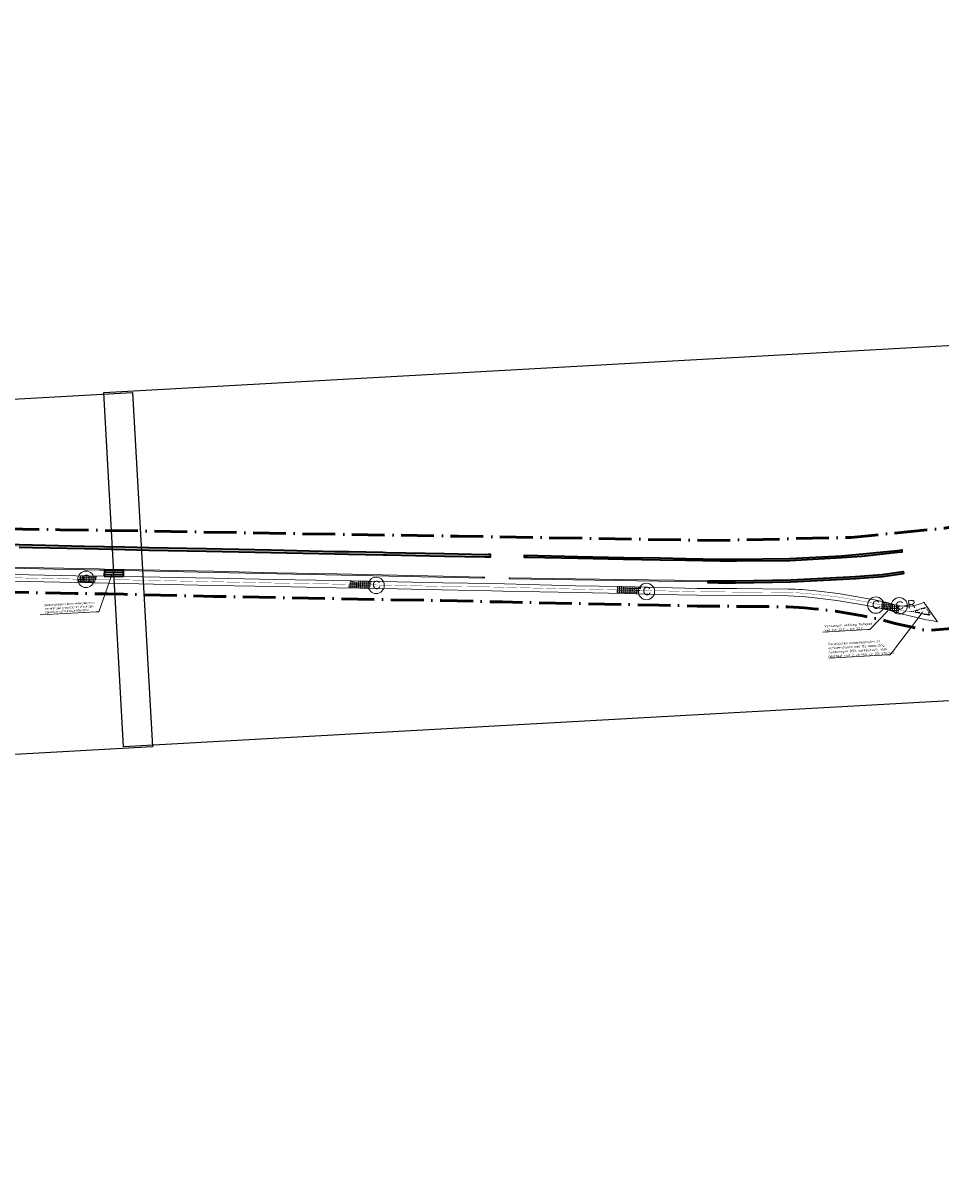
# Model space of a CAD drawing. Header units: metres. Extents: x 125342 to 129425, y 451189 to 457051.
# Tile 54 of 68: x 128045 to 128382, y 451665 to 452090. Entities that reach past the tile are written whole.
import ezdxf
from ezdxf import colors
from ezdxf.entities.mleader import LeaderData, LeaderLine
from ezdxf.math import Vec2, Vec3

# ---------------------------------------------------------------- set-up
doc = ezdxf.new("R2010")
doc.units = ezdxf.units.M
doc.linetypes.add('VW-30-270_STREEP', pattern=[3, 0.3, -2.7])
doc.linetypes.add('XX-PROJECTGRENS', pattern=[18, 12, -3, 0, -3])
doc.layers.get('Defpoints').update_dxf_attribs({"color": 30})
for name, color, linetype, lineweight in [('N-WE-KG-GRENS_PROJECT_NIEUW-G', 7, 'XX-PROJECTGRENS', 50), ('N-WE-VH-VERHARDING_ASFALT_FIETS_ROOD-O', 10, 'Continuous', 18), ('N-WE-VH-VERHARDING_ASFALT_FIETS_ZWART-O', 10, 'Continuous', 18), ('N-WE-VH-VERHARDING_GRASBETONSTEEN-A-1000-40CM', 32, 'Continuous', 18), ('N-WE-VH-VERHARDING_GRASBETONSTEEN-A-1000-80CM', 72, 'Continuous', 18), ('N-WE-VH-VERHARDING_GRASBETONSTEEN-G', 70, 'Continuous', 35), ('N-WE-VH-VERHARDING_TEGEL-O', 252, 'Continuous', 18), ('N-WE-VW-AANPIJLING-G', 7, 'Continuous', 18), ('N-WE-VW-MARKERING_LANGS_STREEP_30270_010-G', 7, 'VW-30-270_STREEP', 13), ('N-WE-VW-MARKERING_LANGS_STREEP_DOORGETROKKEN_010-G', 7, 'Continuous', 13), ('X-XX-AL-T18', 7, 'Continuous', 18)]:
    doc.layers.add(name, color=color, linetype=linetype, lineweight=lineweight)
doc.styles.add('NLCS-ISO-M500-T18', font='NLCS-ISO.ttf', dxfattribs={"height": 0.9})
doc.styles.get("Standard").update_dxf_attribs({"font": 'arial.ttf'})
pattern_1 = [(90, (0, 0), (-1, 6e-17), []), (90, (0.25, 0), (-1, 6e-17), []), (0, (0, 0), (0, 1), [-0.25, 0.25]), (0, (0, 0.25), (0, 1), [-0.25, 0.25]), (0, (0, 0.5), (0, 1), [0.25, -0.25]), (0, (0, 0.75), (0, 1), [0.25, -0.25]), (90, (0.5, 0), (-1, 6e-17), [0.25, -0.25]), (90, (0.75, 0), (-1, 6e-17), [0.25, -0.25])]
pattern_2 = [(359.29960862, (0, 0), (0.008538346, 0.6984478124), [0.508, -0.1905]), (89.29960862, (0, 0), (-0.6984478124, 0.008538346), [0.508, -0.1905])]
pattern_3 = [(0, (0, 0), (0, 0.6985), [0.508, -0.1905]), (90, (0, 0), (-0.6985, 4e-17), [0.508, -0.1905])]

# ---------------------------------------------------------------- blocks, each defined once
blk = doc.blocks.new('symbool met letter')
at = {"layer": 'N-WE-VH-VERHARDING_TEGEL-O'}
blk.add_circle((0, -0.01), 3, dxfattribs=at)
blk.add_attdef('LETTER', (-1.39, -1.38), '', height=3)

msp = doc.modelspace()

# ---------------------------------------------------------------- hatches: boundary and pattern name
at = {"layer": 'N-WE-VH-VERHARDING_ASFALT_FIETS_ROOD-O'}
h = msp.add_hatch(dxfattribs=at)
h.set_pattern_fill('ANGLE', color=256, scale=0.1)
h.set_pattern_definition(pattern_3)
edge = h.paths.add_edge_path()
edge.add_line((128376.386, 451875.494), (128376.475, 451875.294))
edge.add_line((128376.475, 451875.294), (128377.826, 451873.314))
edge.add_arc((128377.413, 451873.032), 0.5, -102.85741, 34.29848, ccw=False)
edge.add_line((128377.302, 451872.544), (128374.006, 451873.297))
edge.add_arc((128373.627, 451873.944), 0.75, 228.59038, 300.33063, ccw=False)
edge.add_line((128373.131, 451873.382), (128373.064, 451873.382))
edge.add_line((128373.064, 451873.382), (128373.064, 451873.448))
edge.add_arc((128373.627, 451873.944), 0.75, 213.95456, 221.40962, ccw=False)
edge.add_line((128373.005, 451873.525), (128372.107, 451873.73))
edge.add_line((128372.107, 451873.73), (128369.744, 451874.082))
edge.add_arc((128370.48, 451879.027), 5, 261.53376, 288.109)
edge.add_line((128372.034, 451874.275), (128375.876, 451875.532))
edge.add_arc((128376.032, 451875.056), 0.5, 34.29848, 108.109, ccw=False)
edge.add_line((128376.445, 451875.338), (128376.475, 451875.294))
edge.add_line((128376.475, 451875.294), (128376.386, 451875.494))
edge = h.paths.add_edge_path(flags=16)
edge.add_line((128372.52, 451874.047), (128376.244, 451875.195))
edge.add_line((128376.244, 451875.195), (128377.29, 451873.656))
edge.add_arc((128376.715, 451873.528), 0.589, -0.78533, 12.54011, ccw=False)
edge.add_arc((128376.988, 451873.528), 0.316, 337.95701, 358.63012, ccw=False)
edge.add_arc((128376.694, 451873.654), 0.636, 321.97486, 337.36697, ccw=False)
edge.add_arc((128376.635, 451873.696), 0.708, 307.29583, 322.26513, ccw=False)
edge.add_arc((128376.912, 451873.327), 0.247, 279.31475, 307.944, ccw=False)
edge.add_arc((128376.864, 451873.607), 0.531, 257.14655, 279.51677, ccw=False)
edge.add_line((128376.746, 451873.089), (128372.611, 451873.906))
edge.add_arc((128372.713, 451874.06), 0.185, 216.10932, 236.38141, ccw=False)
edge.add_arc((128372.828, 451874.13), 0.319, 195.09064, 214.15649, ccw=False)
h.paths.add_polyline_path([(128372.914, 451873.447), (128374.34, 451873.447), (128374.34, 451874.572), (128372.914, 451874.572)], flags=16)
h.paths.add_polyline_path([(128372.914, 451873.382), (128374.34, 451873.382), (128374.34, 451874.507), (128372.914, 451874.507)], flags=16)
at = {"layer": 'N-WE-VH-VERHARDING_ASFALT_FIETS_ZWART-O'}
h = msp.add_hatch(dxfattribs=at)
h.set_pattern_fill('ANGLE', scale=0.1, angle=-0.70039)
h.set_pattern_definition(pattern_2)
h.paths.add_polyline_path([(128072.043, 451885.7, -0.0012742), (128065.702, 451885.811), (128065.192, 451884.557), (128071.579, 451884.457)])
h = msp.add_hatch(dxfattribs=at)
h.set_pattern_fill('ANGLE', scale=0.1, angle=-0.70039)
h.set_pattern_definition(pattern_2)
h.paths.add_polyline_path([(128072.514, 451886.96), (128066.212, 451887.065), (128065.702, 451885.811, 0.0012742), (128072.043, 451885.7)])
h = msp.add_hatch(dxfattribs=at)
h.set_pattern_fill('ANGLE', scale=0.1, angle=-0.70039)
h.set_pattern_definition(pattern_2)
h.paths.add_polyline_path([(128173.153, 451885.031), (128168.248, 451885.138, -0.4929467), (128166.662, 451885.172), (128165.283, 451885.203), (128164.85, 451883.9), (128172.723, 451883.729)])
h.paths.add_polyline_path([(128172.723, 451883.729), (128164.85, 451883.9), (128164.407, 451882.567), (128172.291, 451882.418)])
h = msp.add_hatch(dxfattribs=at)
h.set_pattern_fill('ANGLE', scale=0.1, angle=-0.70039)
h.set_pattern_definition(pattern_2)
h.paths.add_polyline_path([(128271.925, 451882.914), (128265.213, 451883.067), (128263.299, 451883.106), (128262.985, 451881.883, -0.000447), (128271.458, 451881.707)])
h.paths.add_polyline_path([(128271.458, 451881.707, 0.000447), (128262.985, 451881.883), (128262.657, 451880.607), (128265.702, 451880.545), (128270.961, 451880.424)])
at = {"layer": 'N-WE-VH-VERHARDING_GRASBETONSTEEN-A-1000-40CM', "true_color": 0xcd6928}
h = msp.add_hatch(dxfattribs=at)
h.set_pattern_fill('AVH-GRASBETONSTEEN_01-SO', color=32, scale=0.5, pattern_type=2)
h.set_pattern_definition(pattern_1)
h.paths.add_polyline_path([(128073.302, 451889.161), (128045.662, 451889.69), (128014.467, 451890.286), (127979.47, 451890.955), (127946.537, 451891.585), (127940.81, 451891.694), (127940.8, 451892.11), (127946.597, 451892.126), (127979.521, 451891.44), (128014.576, 451890.698), (128045.668, 451890.048), (128067.352, 451889.666), (128073.309, 451889.561), (128075.103, 451889.527), (128075.096, 451889.278), (128075.094, 451889.127)])
h = msp.add_hatch(dxfattribs=at)
h.set_pattern_fill('AVH-GRASBETONSTEEN_01-SO', color=32, scale=0.5, pattern_type=2)
h.set_pattern_definition(pattern_1)
h.paths.add_polyline_path([(128115.133, 451888.28), (128082.397, 451888.985), (128082.026, 451888.991), (128082.033, 451889.393), (128082.405, 451889.385), (128115.223, 451888.708), (128138.149, 451888.179), (128160.299, 451887.704), (128177.022, 451887.39), (128199.329, 451886.885), (128213.775, 451886.585), (128214.404, 451886.541), (128214.414, 451886.235), (128214.412, 451886.141)])
h = msp.add_hatch(dxfattribs=at)
h.set_pattern_fill('AVH-GRASBETONSTEEN_01-SO', color=32, scale=0.5, pattern_type=2)
h.set_pattern_definition(pattern_1)
h.paths.add_polyline_path([(128284.11, 451884.993), (128278.175, 451885.084), (128223.475, 451885.925), (128223.481, 451886.244), (128223.693, 451886.319), (128247.941, 451885.942), (128265.362, 451885.65), (128284.116, 451885.393), (128287.324, 451885.351), (128296.398, 451885.198), (128296.394, 451884.815)])
at = {"layer": 'N-WE-VH-VERHARDING_GRASBETONSTEEN-A-1000-80CM'}
h = msp.add_hatch(dxfattribs=at)
h.set_pattern_fill('AVH-GRASBETONSTEEN_01-SO', color=256, scale=0.5, pattern_type=2)
h.set_pattern_definition(pattern_1)
edge = h.paths.add_edge_path()
edge.add_line((128178.506, 451895.505), (128177.186, 451895.532))
edge.add_line((128177.186, 451895.532), (128164.656, 451895.783))
edge.add_line((128164.656, 451895.783), (128159.647, 451895.884))
edge.add_line((128159.647, 451895.884), (128136.192, 451896.382))
edge.add_line((128136.192, 451896.382), (128112.516, 451896.87))
edge.add_line((128112.516, 451896.87), (128091.417, 451897.28))
edge.add_line((128091.417, 451897.28), (128082.587, 451897.478))
edge.add_line((128082.587, 451897.478), (128067.849, 451897.809))
edge.add_line((128067.849, 451897.809), (128048.805, 451898.259))
edge.add_line((128048.805, 451898.259), (128043.87, 451898.334))
edge.add_line((128043.87, 451898.334), (128018.782, 451898.782))
edge.add_line((128018.782, 451898.782), (127996.543, 451899.232))
edge.add_line((127996.543, 451899.232), (127979.808, 451899.582))
edge.add_line((127979.808, 451899.582), (127943.988, 451900.303))
edge.add_line((127943.988, 451900.303), (127916.411, 451900.883))
edge.add_line((127916.411, 451900.883), (127914.302, 451901.168))
edge.add_line((127914.302, 451901.168), (127890.819, 451901.575))
edge.add_line((127890.819, 451901.575), (127890.791, 451900.775))
edge.add_line((127890.791, 451900.775), (127914.241, 451900.369))
edge.add_line((127914.241, 451900.369), (127916.349, 451900.084))
edge.add_line((127916.349, 451900.084), (127943.972, 451899.503))
edge.add_line((127943.972, 451899.503), (127979.792, 451898.782))
edge.add_line((127979.792, 451898.782), (127996.527, 451898.432))
edge.add_line((127996.527, 451898.432), (128018.767, 451897.982))
edge.add_line((128018.767, 451897.982), (128043.857, 451897.534))
edge.add_line((128043.857, 451897.534), (128048.789, 451897.459))
edge.add_line((128048.789, 451897.459), (128067.831, 451897.009))
edge.add_line((128067.831, 451897.009), (128082.569, 451896.678))
edge.add_line((128082.569, 451896.678), (128091.4, 451896.48))
edge.add_line((128091.4, 451896.48), (128112.5, 451896.07))
edge.add_line((128112.5, 451896.07), (128136.175, 451895.582))
edge.add_line((128136.175, 451895.582), (128159.63, 451895.084))
edge.add_line((128159.63, 451895.084), (128164.64, 451894.983))
edge.add_line((128164.64, 451894.983), (128177.17, 451894.732))
edge.add_line((128177.17, 451894.732), (128178.49, 451894.705))
edge.add_line((128178.49, 451894.705), (128199.816, 451894.295))
edge.add_line((128199.816, 451894.295), (128214.641, 451893.981))
edge.add_line((128214.641, 451893.981), (128215.808, 451894.021))
edge.add_line((128215.808, 451894.021), (128216.677, 451894.003))
edge.add_line((128216.677, 451894.003), (128216.693, 451894.803))
edge.add_line((128216.693, 451894.803), (128215.803, 451894.821))
edge.add_line((128215.803, 451894.821), (128214.636, 451894.781))
edge.add_line((128214.636, 451894.781), (128199.832, 451895.095))
edge.add_line((128199.832, 451895.095), (128178.505, 451895.505))
h = msp.add_hatch(dxfattribs=at)
h.set_pattern_fill('AVH-GRASBETONSTEEN_01-SO', color=256, scale=0.5, pattern_type=2)
h.set_pattern_definition(pattern_1)
h.paths.add_polyline_path([(128365.934, 451895.541), (128352.797, 451894.144), (128345.499, 451893.59), (128326.34, 451892.582), (128306.809, 451892.365), (128300.685, 451892.375), (128288.289, 451892.623), (128278.794, 451892.78), (128265.459, 451892.993), (128248.662, 451893.34), (128230.453, 451893.717), (128229.059, 451893.746), (128229.075, 451894.546), (128248.679, 451894.14), (128265.474, 451893.793), (128278.807, 451893.58), (128288.304, 451893.423), (128300.694, 451893.175), (128306.805, 451893.165), (128326.315, 451893.382), (128345.44, 451894.388), (128365.844, 451896.336), (128367.411, 451896.542), (128367.497, 451895.746)])
h = msp.add_hatch(dxfattribs=at)
h.set_pattern_fill('AVH-GRASBETONSTEEN_01-SO', color=256, scale=0.5, pattern_type=2)
h.set_pattern_definition(pattern_1)
h.paths.add_polyline_path([(128368.067, 451887.787), (128360.361, 451886.704), (128350.486, 451885.984), (128345.97, 451885.713), (128326.734, 451884.769), (128306.487, 451884.389), (128300.165, 451884.358), (128296.39, 451884.413), (128296.394, 451884.815), (128296.398, 451885.198), (128300.169, 451885.158), (128306.478, 451885.189), (128326.707, 451885.569), (128345.926, 451886.512), (128350.433, 451886.782), (128360.276, 451887.5), (128367.955, 451888.579)])

# ---------------------------------------------------------------- linework, layer by layer
at = {"layer": 'Defpoints', "flags": 128}
for points in [[(128074.874, 451954.163), (128551.133, 451980.706), (128558.367, 451850.902), (128082.108, 451824.359)], [(128074.874, 451954.163), (128551.133, 451980.706), (128558.367, 451850.902), (128082.108, 451824.359)], [(127609.199, 451927.704), (128085.458, 451954.247), (128092.693, 451824.443), (127616.433, 451797.9)], [(127609.199, 451927.704), (128085.458, 451954.247), (128092.693, 451824.443), (127616.433, 451797.9)]]:
    msp.add_lwpolyline(points, close=True, dxfattribs=at)
at = {"layer": 'N-WE-VH-VERHARDING_ASFALT_FIETS_ZWART-O', "flags": 128}
msp.add_lwpolyline([(128035.668, 451885.154), (128064.523, 451884.568), (128076.35, 451884.382), (128082.264, 451884.263), (128115.018, 451883.512), (128137.982, 451883.074), (128160.21, 451882.646), (128176.92, 451882.33), (128198.661, 451881.953), (128210.581, 451881.718), (128217.182, 451881.544), (128221.113, 451881.458), (128248.329, 451880.901), (128265.702, 451880.545), (128278.603, 451880.249), (128292.424, 451879.967), (128306.977, 451879.835), (128325.92, 451879.689), (128332.096, 451879.294), (128335.502, 451878.976), (128343.638, 451878.051), (128353.931, 451876.264), (128360.427, 451874.979), (128363.027, 451874.293), (128363.678, 451876.757), (128361.456, 451877.406), (128356.932, 451878.312), (128354.564, 451878.767), (128345.595, 451880.338), (128344.074, 451880.569), (128335.857, 451881.544, 0.0197708), (128325.879, 451882.202), (128307.014, 451882.343), (128292.356, 451882.448), (128265.213, 451883.067), (128247.854, 451883.422), (128217.357, 451884.202), (128199.189, 451884.416), (128176.973, 451884.947), (128160.052, 451885.317), (128137.575, 451885.704), (128115.063, 451886.168), (128082.335, 451886.819), (128075.472, 451886.911), (128064.613, 451887.092), (128035.731, 451887.686)], format="xyb", dxfattribs=at)
at = {"layer": 'N-WE-VH-VERHARDING_GRASBETONSTEEN-A-1000-40CM', "color": 32, "true_color": 0xcd6928, "flags": 128}
for points in [[(128115.133, 451888.28), (128082.397, 451888.985), (128082.026, 451888.991), (128082.033, 451889.393), (128082.405, 451889.385), (128115.223, 451888.708), (128138.149, 451888.179), (128160.299, 451887.704), (128177.022, 451887.39), (128199.329, 451886.885), (128213.775, 451886.585), (128214.404, 451886.541), (128214.414, 451886.235), (128214.412, 451886.141)], [(128284.11, 451884.993), (128278.175, 451885.084), (128223.475, 451885.925), (128223.481, 451886.244), (128223.693, 451886.319), (128247.941, 451885.942), (128265.362, 451885.65), (128284.116, 451885.393), (128287.324, 451885.351), (128296.398, 451885.198), (128296.394, 451884.815)]]:
    msp.add_lwpolyline(points, close=True, dxfattribs=at)
at = {"layer": 'N-WE-VH-VERHARDING_GRASBETONSTEEN-G', "flags": 128}
for points in [[(128178.506, 451895.505), (128177.186, 451895.532), (128164.656, 451895.783), (128159.647, 451895.884), (128136.192, 451896.382), (128112.516, 451896.87), (128091.417, 451897.28), (128082.587, 451897.478), (128067.849, 451897.809), (128048.805, 451898.259), (128043.87, 451898.334), (128018.782, 451898.782), (127996.543, 451899.232), (127979.808, 451899.582), (127943.988, 451900.303), (127916.411, 451900.883), (127914.302, 451901.168), (127890.819, 451901.575)], [(128043.857, 451897.534), (128048.789, 451897.459), (128067.831, 451897.009), (128082.569, 451896.678), (128091.4, 451896.48), (128112.5, 451896.07), (128136.175, 451895.582), (128159.63, 451895.084), (128164.64, 451894.983), (128177.17, 451894.732), (128178.49, 451894.705), (128199.816, 451894.295), (128214.641, 451893.981), (128215.808, 451894.021), (128216.677, 451894.003), (128216.693, 451894.803), (128215.803, 451894.821), (128214.636, 451894.781), (128199.832, 451895.095), (128178.505, 451895.505)], [(128082.029, 451889.169), (128081.992, 451886.824)]]:
    msp.add_lwpolyline(points, dxfattribs=at)
for points in [[(128365.934, 451895.541), (128352.797, 451894.144), (128345.499, 451893.59), (128326.34, 451892.582), (128306.809, 451892.365), (128300.685, 451892.375), (128288.289, 451892.623), (128278.794, 451892.78), (128265.459, 451892.993), (128248.662, 451893.34), (128230.453, 451893.717), (128229.059, 451893.746), (128229.075, 451894.546), (128248.679, 451894.14), (128265.474, 451893.793), (128278.807, 451893.58), (128288.304, 451893.423), (128300.694, 451893.175), (128306.805, 451893.165), (128326.315, 451893.382), (128345.44, 451894.388), (128365.858, 451896.337), (128367.411, 451896.542), (128367.497, 451895.746)], [(128368.067, 451887.787), (128360.361, 451886.704), (128350.486, 451885.984), (128345.97, 451885.713), (128326.734, 451884.769), (128306.487, 451884.389), (128300.165, 451884.358), (128296.39, 451884.413), (128296.394, 451884.815), (128296.398, 451885.198), (128300.169, 451885.158), (128306.478, 451885.189), (128326.707, 451885.569), (128345.926, 451886.512), (128350.433, 451886.782), (128360.276, 451887.5), (128367.955, 451888.579)]]:
    msp.add_lwpolyline(points, close=True, dxfattribs=at)
at = {"layer": 'N-WE-VW-AANPIJLING-G'}
msp.add_lwpolyline([(128216.693, 451894.803), (128216.677, 451894.003)], dxfattribs=at)
at = {"layer": 'N-WE-VW-MARKERING_LANGS_STREEP_30270_010-G', "const_width": 0.1, "flags": 128}
msp.add_lwpolyline([(128363.315, 451875.537, 0.0141003), (128357.897, 451876.816), (128354.957, 451877.387), (128346.085, 451878.955), (128344.564, 451879.199, 0.0065313), (128334.806, 451880.342, 0.009379), (128328.605, 451880.844), (128326.315, 451880.926, -0.0014084), (128290.491, 451881.254, 0.0022507), (128247.829, 451882.162), (128217.332, 451882.942), (128199.164, 451883.156), (128160.027, 451884.004), (128137.55, 451884.391), (128080.158, 451885.604, -0.0031274), (128064.593, 451885.834, 0.0010763), (127995.716, 451887.204), (127961.276, 451887.778, 0.0024347), (127938.304, 451887.925, 0.0072832), (127925.779, 451887.391), (127916.721, 451887.223, -0.00897), (127901.59, 451887.293, -0.0118558), (127892.584, 451887.598), (127878.003, 451888.899)], format="xyb", dxfattribs=at)
at = {"layer": 'N-WE-VW-MARKERING_LANGS_STREEP_30270_010-G', "flags": 128}
msp.add_lwpolyline([(128366.444, 451874.573, 0.1, 0.1, 0), (128369.663, 451874.094, 0, 0, 0)], format="xyseb", dxfattribs=at)
at = {"layer": 'N-WE-VW-MARKERING_LANGS_STREEP_DOORGETROKKEN_010-G', "const_width": 0.1, "flags": 128}
msp.add_lwpolyline([(128372.107, 451873.73), (128369.744, 451874.082, 0.1164789), (128372.034, 451874.275), (128375.876, 451875.532, -0.3336762), (128376.445, 451875.338), (128377.826, 451873.314, -0.6818717), (128377.302, 451872.544), (128372.107, 451873.73)], format="xyb", close=True, dxfattribs=at)

# ---------------------------------------------------------------- block references
at = {"layer": 'N-WE-VH-VERHARDING_TEGEL-O', "color": 7, "rotation": 6.384838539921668}
for p in [(128068.339, 451885.761), (128174.727, 451883.533), (128273.827, 451881.298), (128357.898, 451876.304)]:
    msp.add_blockref('symbool met letter', p, dxfattribs=at).add_auto_attribs({'LETTER': 'C'})

# ---------------------------------------------------------------- next in the draw order: leaders
at = {"layer": 'X-XX-AL-T18'}
ml = msp.add_multileader_mtext('Standard', dxfattribs=at)
ml.set_content('{\\fSegoe UI|b0|i0|c0|p34;\\H0.875x;\\C256;Stelconplaten in berm verwijderen en aanbrengen groenstenen cf principe oplossing normalisatie A56-0059}', color=7, style='NLCS-ISO-M500-T18')
ml.set_leader_properties(color=256, lineweight=-1)
ml.build(insert=Vec2(0, 0))
ml.multileader.update_dxf_attribs({"text_left_attachment_type": 5, "text_right_attachment_type": 5, "dogleg_length": 0.9, "arrow_head_size": 0.9})
ctx = ml.context
ctx.base_point, ctx.char_height, ctx.arrow_head_size, ctx.landing_gap_size, ctx.plane_origin, ctx.plane_x_axis, ctx.plane_y_axis = Vec3(128052.899, 451872.758), 0.9, 0.9, 0.45, Vec3(128159.325, 451868.646), Vec3(0.9984506, 0.055646), Vec3(-0.055646, 0.9984506)
ctx.left_attachment, ctx.right_attachment = 5, 5
notes = []
notes.append((ctx, [(1, (1, 1, 0), (128073.005, 451873.879), (-0.9984506, -0.055646), 0.9, [(0, [(128078.127, 451888.289)], 0, [])])]))
ctx.mtext.insert, ctx.mtext.text_direction, ctx.mtext.rotation, ctx.mtext.width, ctx.mtext.flow_direction = Vec3(128053.132, 451876.676), Vec3(0.9984506, 0.055646), 0.0556747, 19.92503, 5
ctx.mtext.has_bg_fill, ctx.mtext.bg_color, ctx.mtext.bg_scale_factor, ctx.mtext.bg_transparency, ctx.mtext.use_window_bg_color = 1, -1027028792, 1.5, 0, 1
ml = msp.add_multileader_mtext('Standard', dxfattribs=at)
ml.set_content('Vervangen deklaag fietspad^Jvan km 22.2 - km 22.7', color=7, style='NLCS-ISO-M500-T18')
ml.set_leader_properties(color=256, lineweight=-1)
ml.build(insert=Vec2(0, 0))
ml.multileader.update_dxf_attribs({"text_left_attachment_type": 5, "text_right_attachment_type": 5, "dogleg_length": 0.9, "arrow_head_size": 0.9})
ctx = ml.context
ctx.base_point, ctx.char_height, ctx.arrow_head_size, ctx.landing_gap_size, ctx.plane_origin, ctx.plane_x_axis, ctx.plane_y_axis = Vec3(128338.689, 451866.447), 0.9, 0.9, 0.45, Vec3(128261.201, 451863.27), Vec3(0.9984506, 0.055646), Vec3(-0.055646, 0.9984506)
ctx.left_attachment, ctx.right_attachment = 5, 5
notes.append((ctx, [(1, (1, 1, 0), (128355.762, 451867.399), (-0.9984506, -0.055646), 0.9, [(0, [(128362.778, 451874.734)], 0, [])])]))
ctx.mtext.insert, ctx.mtext.text_direction, ctx.mtext.rotation, ctx.mtext.flow_direction = Vec3(128338.995, 451869.048), Vec3(0.9984506, 0.055646), 0.0556747, 5
ctx.mtext.has_bg_fill, ctx.mtext.bg_color, ctx.mtext.bg_scale_factor, ctx.mtext.bg_transparency, ctx.mtext.use_window_bg_color = 1, -1027028792, 1.5, 0, 1
for ctx, leaders in notes:
    for number, flags, end, landing, length, lines in leaders:
        leader = LeaderData()
        leader.index, (leader.has_last_leader_line, leader.has_dogleg_vector, leader.attachment_direction) = number, flags
        leader.last_leader_point, leader.dogleg_vector, leader.dogleg_length = Vec3(end), Vec3(landing), length
        for number, points, colour, breaks in lines:
            line = LeaderLine()
            line.index, line.vertices, line.color, line.breaks = number, Vec3.list(points), colors.encode_raw_color(colour), breaks
            leader.lines.append(line)
        ctx.leaders.append(leader)

# ---------------------------------------------------------------- next in the draw order: linework, layer by layer
at = {"layer": 'N-WE-VH-VERHARDING_GRASBETONSTEEN-A-1000-40CM', "color": 32, "true_color": 0xcd6928, "flags": 128}
msp.add_lwpolyline([(128073.302, 451889.161), (128045.662, 451889.69), (128014.467, 451890.286), (127979.47, 451890.955), (127946.537, 451891.585), (127940.81, 451891.694), (127940.8, 451892.11), (127946.597, 451892.126), (127979.521, 451891.44), (128014.576, 451890.698), (128045.668, 451890.048), (128067.352, 451889.666), (128073.309, 451889.561), (128075.103, 451889.527), (128075.096, 451889.278), (128075.094, 451889.127)], close=True, dxfattribs=at)
at = {"layer": 'N-WE-VH-VERHARDING_GRASBETONSTEEN-G', "flags": 128}
for points in [[(128075.096, 451889.278), (128075.059, 451886.918)], [(128075.096, 451889.278), (128082.029, 451889.169)], [(128075.059, 451886.918), (128081.992, 451886.826)], [(128075.071, 451887.679), (128082.004, 451887.569)], [(128075.084, 451888.479), (128082.016, 451888.369)]]:
    msp.add_lwpolyline(points, dxfattribs=at)

# ---------------------------------------------------------------- next in the draw order: leaders
at = {"layer": 'X-XX-AL-T18'}
ml = msp.add_multileader_mtext('Standard', dxfattribs=at)
ml.set_content('Verwijderen middeneilanden en ^Jverkeerszuilen met D2 bebording^JAanbrengen BSS verkeerswit, vlak ^Jgestraat met 2 cm klik en 2% afschot', color=7, style='NLCS-ISO-M500-T18')
ml.set_leader_properties(color=256, lineweight=-1)
ml.build(insert=Vec2(0, 0))
ml.multileader.update_dxf_attribs({"text_left_attachment_type": 5, "text_right_attachment_type": 5, "dogleg_length": 0.9, "arrow_head_size": 0.9})
ctx = ml.context
ctx.base_point, ctx.char_height, ctx.arrow_head_size, ctx.landing_gap_size, ctx.plane_origin, ctx.plane_x_axis, ctx.plane_y_axis = Vec3(128340.165, 451856.804), 0.9, 0.9, 0.45, Vec3(128275.461, 451856.936), Vec3(0.9984506, 0.055646), Vec3(-0.055646, 0.9984506)
ctx.left_attachment, ctx.right_attachment = 5, 5
notes = []
notes.append((ctx, [(1, (1, 1, 0), (128363.169, 451858.086), (-0.9984506, -0.055646), 0.9, [(0, [(128375.415, 451874.24)], 0, [])])]))
ctx.mtext.insert, ctx.mtext.text_direction, ctx.mtext.rotation, ctx.mtext.flow_direction = Vec3(128340.299, 451862.49), Vec3(0.9984506, 0.055646), 0.0556747, 5
ctx.mtext.has_bg_fill, ctx.mtext.bg_color, ctx.mtext.bg_scale_factor, ctx.mtext.bg_transparency, ctx.mtext.use_window_bg_color = 1, -1027028792, 1.5, 0, 1
for ctx, leaders in notes:
    for number, flags, end, landing, length, lines in leaders:
        leader = LeaderData()
        leader.index, (leader.has_last_leader_line, leader.has_dogleg_vector, leader.attachment_direction) = number, flags
        leader.last_leader_point, leader.dogleg_vector, leader.dogleg_length = Vec3(end), Vec3(landing), length
        for number, points, colour, breaks in lines:
            line = LeaderLine()
            line.index, line.vertices, line.color, line.breaks = number, Vec3.list(points), colors.encode_raw_color(colour), breaks
            leader.lines.append(line)
        ctx.leaders.append(leader)

# ---------------------------------------------------------------- next in the draw order: hatches: boundary and pattern name
at = {"layer": 'N-WE-VH-VERHARDING_ASFALT_FIETS_ROOD-O'}
h = msp.add_hatch(dxfattribs=at)
h.set_pattern_fill('ANGLE', color=256, scale=0.1)
h.set_pattern_definition(pattern_3)
edge = h.paths.add_edge_path()
edge.add_arc((128367.17, 451882.067), 6.038, 262.3208, 266.9881, ccw=False)
edge.add_arc((128370.001, 451896.286), 20.527, 252.06014, 259.79379, ccw=False)
edge.add_line((128363.678, 451876.757), (128363.352, 451875.525))
edge.add_arc((128369.225, 451894.07), 19.453, 252.42897, 261.61619)
edge.add_line((128366.389, 451874.825), (128366.853, 451876.038))
edge = h.paths.add_edge_path()
edge.add_arc((128369.225, 451894.07), 19.453, 252.42897, 261.61619, ccw=False)
edge.add_line((128363.352, 451875.525), (128363.027, 451874.293))
edge.add_line((128363.027, 451874.293), (128366.126, 451873.433))
edge.add_line((128366.126, 451873.433), (128366.389, 451874.825))
at = {"layer": 'N-WE-VH-VERHARDING_ASFALT_FIETS_ZWART-O'}
h = msp.add_hatch(dxfattribs=at)
h.set_pattern_fill('ANGLE', scale=0.1, angle=-0.70039)
h.set_pattern_definition(pattern_2)
edge = h.paths.add_edge_path()
edge.add_line((128363.678, 451876.757), (128361.456, 451877.406))
edge.add_line((128361.456, 451877.406), (128360.336, 451877.63))
edge.add_line((128360.336, 451877.63), (128359.937, 451876.372))
edge.add_arc((128339.619, 451787.173), 91.484, 74.96395, 77.16815, ccw=False)
edge.add_line((128363.352, 451875.525), (128363.678, 451876.757))
edge = h.paths.add_edge_path()
edge.add_arc((128339.619, 451787.173), 91.484, 74.96395, 77.16815)
edge.add_line((128359.937, 451876.372), (128359.588, 451875.145))
edge.add_line((128359.588, 451875.145), (128360.427, 451874.979))
edge.add_line((128360.427, 451874.979), (128363.027, 451874.293))
edge.add_line((128363.027, 451874.293), (128363.352, 451875.525))

# ---------------------------------------------------------------- next in the draw order: linework, layer by layer
at = {"layer": 'N-WE-KG-GRENS_PROJECT_NIEUW-G', "flags": 128}
msp.add_lwpolyline([(129300.888, 452079.925), (129283.995, 452089.514), (129278.327, 452084.13), (129270.394, 452078.618), (129261.786, 452073.43), (129251.682, 452069.279), (129241.757, 452065.997), (129236.384, 452064.81), (129223.555, 452063.692), (129215.507, 452063.035), (129204.264, 452064.541), (129193.455, 452065.988), (129189.725, 452066.488), (129128.498, 452077.64), (129099.335, 452078.944), (129071.563, 452076.547), (128999.826, 452072.197), (128975.028, 452071.148), (128957.103, 452070.39), (128929.971, 452069.242), (128904.305, 452066.716), (128903.916, 452070.672), (128869.582, 452068.104), (128868.579, 452063.246), (128847.042, 452060.212), (128813.374, 452055.766), (128787.643, 452051.283), (128753.128, 452045.269), (128723.643, 452038.073), (128700.726, 452030.747), (128678.474, 452022.32), (128650.002, 452010.523), (128624.649, 451998.075), (128606.992, 451989.406), (128592.968, 451982.52), (128591.82, 451985.026), (128554.026, 451968.212), (128547.07, 451965.185), (128548.101, 451962.817), (128516.658, 451945.515), (128489.429, 451933.086), (128461.67, 451923.564), (128434.458, 451913.834), (128383.155, 451904.479), (128348.844, 451901.122), (128299.19, 451899.983), (128237.689, 451900.992), (128204.759, 451901.533), (128099.4, 451903.262), (128058.736, 451903.929), (128010.208, 451904.726), (127955.673, 451905.621), (127901.325, 451906.513), (127901.464, 451914.983), (127870.698, 451915.488), (127870.623, 451910.881), (127844.015, 451909.865), (127816.053, 451911.439), (127797.768, 451912.185), (127780.996, 451913.281), (127756.714, 451904.453), (127736.312, 451899.223), (127714.561, 451891.787), (127704.816, 451887.656), (127690.219, 451880.288), (127665.635, 451864.639), (127643.407, 451846.476), (127620.255, 451826.896), (127605.332, 451813.53), (127583.364, 451796.255), (127558.385, 451778.888), (127544.667, 451769.378), (127537.544, 451764.695), (127535.833, 451763.525), (127528.38, 451759.288), (127514.488, 451751.952), (127506.086, 451747.605), (127500.238, 451745.288), (127451.38, 451723.725), (127445.614, 451720.708), (127440.858, 451718.953), (127431.246, 451715.568), (127421.06, 451712.101), (127402.316, 451705.49), (127400.104, 451704.71), (127396.955, 451703.6), (127375.984, 451696.56), (127350.907, 451687.847), (127344.928, 451685.821), (127334.644, 451682.336), (127331.279, 451681.372), (127322.109, 451678.718), (127308.202, 451674.909), (127295.337, 451671.762), (127284.248, 451668.536), (127283.625, 451668.378), (127215.959, 451654.207), (127193.374, 451648.276), (127179.175, 451643.738), (127170.143, 451639.909), (127144.425, 451625.911), (127142.437, 451624.863), (127133.607, 451620.861), (127128.781, 451618.706), (127121.462, 451615.922), (127118.05, 451614.783), (127113.567, 451613.231), (127106.937, 451611.505), (127103.059, 451610.065), (127082.48, 451606.885), (127064.863, 451603.486), (127048.59, 451600.38), (127040.299, 451598.941), (127011.996, 451593.611), (127000.502, 451591.573), (126980.382, 451588.207), (126934.998, 451583.806), (126923.636, 451582.402), (126916.179, 451581.669), (126909.279, 451580.94), (126901.137, 451580.071), (126889.239, 451578.694), (126884.542, 451578.204), (126876.34, 451577.473), (126867.164, 451576.575), (126859.027, 451575.788), (126850.425, 451574.905), (126789.649, 451569.318), (126769.054, 451567.67), (126760.445, 451567.925), (126747.162, 451569.001), (126735.955, 451567.685), (126718.893, 451565.958), (126694.276, 451563.465), (126688.577, 451562.888), (126688.83, 451560.387), (126664.678, 451559.795), (126628.388, 451563.478), (126629.094, 451569.14), (126618.041, 451570.532), (126599.508, 451572.696), (126597.158, 451567.553), (126553.146, 451572.817), (126527.511, 451574.453), (126502.012, 451574.939), (126458.696, 451576.072), (126419.774, 451575.218), (126375.819, 451571.631), (126341.938, 451564.821), (126317.004, 451560.361), (126299.964, 451558.197), (126279.59, 451557.685), (126266.673, 451558.618), (126237.785, 451561.866), (126210.616, 451565.372), (126182.141, 451569.154), (126167.049, 451571.281), (126142.661, 451574.814), (126143.587, 451582.456), (126098.903, 451586.802), (126098.107, 451580.613), (126042.457, 451586.263), (126019.112, 451592.581), (126008.693, 451594.543), (126007.877, 451596.43), (125988.323, 451598.966), (125940.893, 451602.958), (125940.143, 451597.294), (125904.224, 451592.554), (125883.348, 451589.234), (125867.76, 451584.157), (125840.573, 451573.904), (125815.612, 451562.497), (125792.598, 451547.608), (125769.395, 451532.595), (125724.352, 451494.254), (125705.126, 451477.894), (125677.65, 451453.675), (125637.404, 451414.864), (125603.602, 451385.092), (125589.326, 451373.588), (125575.327, 451362.958), (125559.516, 451353.388), (125546.696, 451346.553), (125524.566, 451334.165), (125505.515, 451323.615), (125480.507, 451312.463), (125459.491, 451302.018), (125419.025, 451281.734), (125397.854, 451270.607), (125379.968, 451260.576), (125387.132, 451251.911), (125397.843, 451241.238), (125406.22, 451247.537), (125422.044, 451258.841), (125433.646, 451266.945), (125447.293, 451274.062), (125455.671, 451278.211), (125469.618, 451285.401), (125492.119, 451296.913), (125497.059, 451299.283), (125499.409, 451300.481), (125505.688, 451303.681), (125521.893, 451311.957), (125529.216, 451315.512), (125530.093, 451315.953), (125540.102, 451320.995), (125550.362, 451326.383), (125553.218, 451328.024), (125559.848, 451331.725), (125566.273, 451335.586), (125568.481, 451336.772), (125575.661, 451341.479), (125585.505, 451348.194), (125591.157, 451352.36), (125596.349, 451356.113), (125601.205, 451359.623), (125616.987, 451372.353), (125621.336, 451376.001), (125632.021, 451385.237), (125655.056, 451406.147), (125668.787, 451418.589), (125674.144, 451423.457), (125681.79, 451430.61), (125688.026, 451436.198), (125694.465, 451442.084), (125697.029, 451444.368), (125706.888, 451453.384), (125715.59, 451461.506), (125729.569, 451473.671), (125734.222, 451477.993), (125745.059, 451487.552), (125759.466, 451499.952), (125767.881, 451507.688), (125777.82, 451515.85), (125783.489, 451520.433), (125790.532, 451525.392), (125798.181, 451530.726), (125798.325, 451530.827), (125805.894, 451535.261), (125805.899, 451535.253), (125805.894, 451535.261), (125813.793, 451539.716), (125816.086, 451541.149), (125821.007, 451543.755), (125828.977, 451547.465), (125833.624, 451549.646), (125841.494, 451553.256), (125851.862, 451557.868), (125863.23, 451562.182), (125870.826, 451565.016), (125885.394, 451569.409), (125889.467, 451570.614), (125895.915, 451572.146), (125908.835, 451574.987), (125913.908, 451575.793), (125913.908, 451575.791), (125913.908, 451575.793), (125923.48, 451577.079), (125928.829, 451577.885), (125937.027, 451578.444), (125948.775, 451579.308), (125956.174, 451579.291), (125968.672, 451579.181), (125980.073, 451577.868), (125988.37, 451576.862), (125990.698, 451576.58), (125999.544, 451575.434), (126001.454, 451575.177), (126006.248, 451574.48), (126012.908, 451573.508), (126047.193, 451569.701), (126049.868, 451569.403), (126066.623, 451567.312), (126093.744, 451562.155), (126191.511, 451547.801), (126240.936, 451544.974), (126251.094, 451543.806), (126272.733, 451541.948), (126292.239, 451540.907), (126311.923, 451543.224), (126337.52, 451547.637), (126360.272, 451552.103), (126375.299, 451554.538), (126378.023, 451554.891), (126382.275, 451555.443), (126382.925, 451555.418), (126395.227, 451557.101), (126401.975, 451557.737), (126406.343, 451558.149), (126409.654, 451558.461), (126415.08, 451558.939), (126435.009, 451560.077), (126454.763, 451560.213), (126475.117, 451560.1), (126490.796, 451559.735), (126493.972, 451559.786), (126512.701, 451559.622), (126516.569, 451559.363), (126528.63, 451558.681), (126541.308, 451558.264), (126547.86, 451557.942), (126560.613, 451556.399), (126578.244, 451554.308), (126583.045, 451553.686), (126587.696, 451553.038), (126602.951, 451551.297), (126610.065, 451550.33), (126617.18, 451549.579), (126632.46, 451547.762), (126641.312, 451546.817), (126650.915, 451545.647), (126655.597, 451545.355), (126664.393, 451544.805), (126668.119, 451544.457), (126676.596, 451544.612), (126689.224, 451544.87), (126693.449, 451545.422), (126712.953, 451546.86), (126730.456, 451548.571), (126740.682, 451549.427), (126744.248, 451549.78), (126746.256, 451549.915), (126763.238, 451548.691), (126774.74, 451549.348), (126778.716, 451549.607), (126780.941, 451549.752), (126789.567, 451551.332), (126815.394, 451556.05), (126825.771, 451557.007), (126846.9, 451558.695), (126866.953, 451560.333), (126896.633, 451562.727), (126901.234, 451563.03), (126907.51, 451563.634), (126922.612, 451565.093), (126939.94, 451566.804), (126942.79, 451567.156), (126954.978, 451568.872), (126958.143, 451569.317), (126982.996, 451572.833), (126996.907, 451574.905), (126997.498, 451574.993), (126999.948, 451575.469), (127001.91, 451575.827), (127005.429, 451576.47), (127013.955, 451578.199), (127018.225, 451579.066), (127027.007, 451580.69), (127042.002, 451583.386), (127058.992, 451586.529), (127069.599, 451588.124), (127084.599, 451590.369), (127105.155, 451594.2), (127124.078, 451599.59), (127167.509, 451620.373), (127183.572, 451626.959), (127206.788, 451633.721), (127358.772, 451670.938), (127386.312, 451680.584), (127472.662, 451709.824), (127498.935, 451718.976), (127534.926, 451729.423), (127544.073, 451734.488), (127565.631, 451741.73), (127573.79, 451738.675), (127587.752, 451732.098), (127595.567, 451740.834), (127593.609, 451748.631), (127601.029, 451761.122), (127608.016, 451771.346), (127632.855, 451795.825), (127636.711, 451801.815), (127640.107, 451807.105), (127648.005, 451814.038), (127662.275, 451832.048), (127682.811, 451847.245), (127701.162, 451859.555), (127727.131, 451868.983), (127744.76, 451875.552), (127780.27, 451880.501), (127823.149, 451882.3), (127833.708, 451883.253), (127842.121, 451884.246), (127861.58, 451884.694), (127871.951, 451884.935), (127924.043, 451882.726), (127930.489, 451882.692), (127938.306, 451882.677), (127952.513, 451882.749), (127977.38, 451882.221), (128016.044, 451881.572), (128035.585, 451881.155), (128064.451, 451880.569), (128076.278, 451880.383), (128082.178, 451880.264), (128114.934, 451879.513), (128137.906, 451879.075), (128160.133, 451878.647), (128176.848, 451878.331), (128198.587, 451877.954), (128210.489, 451877.719), (128217.086, 451877.545), (128221.028, 451877.459), (128248.247, 451876.902), (128265.615, 451876.546), (128278.516, 451876.25), (128292.365, 451875.967), (128306.943, 451875.835), (128325.777, 451875.69), (128331.782, 451875.306), (128335.09, 451874.997), (128343.069, 451874.09), (128353.201, 451872.331), (128359.527, 451871.079), (128362.359, 451870.332), (128365.05, 451869.58), (128376.509, 451866.991), (128388.528, 451868.035), (128398.681, 451872.437), (128399.652, 451881.315), (128398.234, 451888.254), (128433.209, 451896.648), (128469.643, 451907.292), (128491.502, 451915.289), (128510.577, 451923.58), (128527.271, 451930.835), (128544.986, 451939.696), (128566.878, 451950.646), (128585.308, 451959.864), (128590.126, 451939.751), (128590.553, 451937.97), (128608.829, 451944.543), (128637.307, 451954.786), (128628.74, 451975.63), (128639.64, 451980.725), (128646.054, 451986.489), (128650.341, 451990.341), (128668.315, 451998.844), (128696.904, 452010.146), (128718.888, 452018.837), (128757.596, 452029.551), (128784.9, 452036.566), (128820.01, 452039.825), (128838.707, 452040.859), (128861.27, 452043.183), (128860.5, 452030.896), (128859.864, 452026.702), (128882.241, 452028.277), (128900.796, 452029.49), (128909.809, 452034.387, 0.0050004), (128910.141, 452034.572), (128916.732, 452038.325), (128921.769, 452040.785), (128922.845, 452041.28), (128927.328, 452043.09), (128929.697, 452043.84), (128930.15, 452043.942), (128937.187, 452045.225), (128940.435, 452045.699), (128946.097, 452046.241), (128948.676, 452046.474, -0.0007129), (128948.693, 452046.476), (128999.871, 452050.949), (129022.884, 452053.029), (129027.471, 452053.456), (129029.344, 452053.63), (129035.562, 452054.038, -0.0002959), (129054.009, 452055.632, -0.0206312), (129088.243, 452057.152, 0.0024688), (129115.723, 452056.855, -0.0274739), (129126.246, 452056.215), (129146.31, 452053.882), (129195.537, 452045.11, 0.0183056), (129226.524, 452040.752, 0.0018086), (129229.601, 452040.445, 0.0033183), (129231.207, 452040.311, 0.009794), (129236.59, 452040.004, 0.0330651), (129246.96, 452040.013, 0.0641877), (129266.051, 452043.734), (129267.309, 452044.071), (129271.082, 452045.276), (129283.31, 452053.007), (129286.004, 452055.521), (129286.631, 452056.219), (129287.888, 452057.628), (129292.088, 452064.711), (129300.888, 452079.925)], format="xyb", close=True, dxfattribs=at)
at = {"layer": 'N-WE-VH-VERHARDING_ASFALT_FIETS_ROOD-O', "flags": 128}
msp.add_lwpolyline([(128363.678, 451876.757), (128363.027, 451874.293), (128363.408, 451874.192), (128366.126, 451873.433), (128367.225, 451873.126), (128370.303, 451872.361), (128372.002, 451871.959), (128376.335, 451870.97), (128377.341, 451870.773), (128378.954, 451870.499), (128380.568, 451870.237), (128380.568, 451870.237), (128375.57, 451877.324), (128374.602, 451876.956), (128371.749, 451876.023), (128370.347, 451875.934), (128369.595, 451875.927), (128368.317, 451875.969), (128366.853, 451876.038, -0.0398566), (128365.879, 451876.168, -0.0215679), (128364.137, 451876.623), (128363.678, 451876.757)], format="xyb", close=True, dxfattribs=at)

# ---------------------------------------------------------------- next in the draw order: block references
at = {"layer": 'N-WE-VH-VERHARDING_TEGEL-O', "color": 7, "rotation": 6.384838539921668}
msp.add_blockref('symbool met letter', (128366.514, 451876.054), dxfattribs=at).add_auto_attribs({'LETTER': 'C-R'})

doc.saveas('drawing.dxf')
